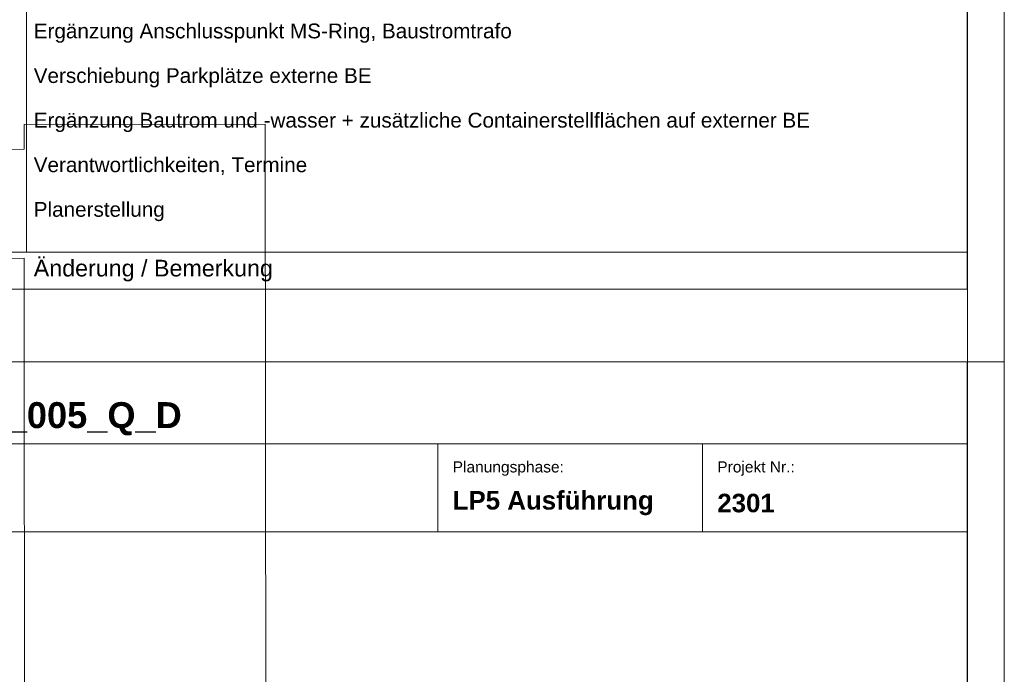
# Model space of a CAD drawing. Header units: metres. Extents: x -5203299 to 2078834, y 245743 to 5816291.
# Tile 221 of 256: x 366786 to 366853, y 5814040 to 5814084. Entities that reach past the tile are written whole.
import ezdxf

# ---------------------------------------------------------------- set-up
doc = ezdxf.new("R2010")
doc.units = ezdxf.units.M
doc.header["$LTSCALE"] = 0.5
doc.linetypes.add('ISO-02 Strichlinie', pattern=[3.81, 3.048, -0.762])
for name, color, linetype, lineweight in [('70 -74 Zeichnungsblatt- 4 Plankopf Linie', 7, 'Continuous', 13), ('70 -74 Zeichnungsblatt- 5 Plankopf Text', 7, 'Continuous', 18), ('99.03_ALKIS (Januar 2020)-Gebäude', 7, 'Continuous', 9), ('Keine', 7, 'Continuous', 9)]:
    doc.layers.add(name, color=color, linetype=linetype, lineweight=lineweight)
doc.styles.add('Arial', font='arial.ttf')
doc.styles.add('Arial (bold)', font='arialbd.ttf')
doc.styles.add('Helvetica', font='txt')

# ---------------------------------------------------------------- blocks, each defined once
blk = doc.blocks.new('_23-07-06_Massenplan_TB_Weiterführende Schule (3D)')
at = {"layer": '99.03_ALKIS (Januar 2020)-Gebäude', "flags": 128}
blk.add_lwpolyline([(185.491, -140.236), (117.873, -140.312), (117.867, -137.695), (109.873, -137.701), (109.992, -210.381), (93.572, -210.439), (93.496, -146.103), (62.736, -146.148), (62.694, -129.712), (93.457, -129.676), (93.445, -128.654), (109.86, -128.641), (109.876, -130.324), (117.855, -130.334), (117.842, -123.626), (185.474, -123.555), (185.486, -130.264), (193.486, -130.245), (193.482, -128.568), (209.868, -128.533), (209.965, -210.266), (193.538, -210.304), (193.478, -137.666), (185.497, -137.678)], close=True, dxfattribs=at)
blk = doc.blocks.new('Gruppe-12250')
at = {"layer": '70 -74 Zeichnungsblatt- 4 Plankopf Linie'}
for p, q in [((0.58945, 0.4155), (0.58945, -0.11361)), ((0.46145, -0.10861), (0.46145, 0.03998)), ((0.58945, -0.10861), (0.40945, -0.10861)), ((0.58945, -0.11361), (0.40945, -0.11361)), ((0.58945, -0.1235), (0.40945, -0.1235)), ((0.58945, -0.1235), (0.58945, -0.4155)), ((0.58945, -0.13466), (0.40945, -0.13466)), ((0.58945, -0.14666), (0.40945, -0.14666))]:
    blk.add_line(p, q, dxfattribs=at)
at = {"layer": '70 -74 Zeichnungsblatt- 4 Plankopf Linie', "lineweight": 13, "transparency": 33554687}
for p, q in [((0.51745, -0.14666), (0.51745, -0.13466)), ((0.55345, -0.14666), (0.55345, -0.13466))]:
    blk.add_line(p, q, dxfattribs=at)
at = {"layer": '70 -74 Zeichnungsblatt- 5 Plankopf Text'}
for s, insert, char_height, width, attachment_point, line_spacing_factor, style in [('Änderung / Bemerkung', (0.46245, -0.11111), 0.0022655, 0.126, 4, 0.970891, 'Arial'), ('KRA_ARC_5_BE_00_005_Q_D', (0.41145, -0.129), 0.0035241, 0.1612116, 1, 0.996218, 'Arial (bold)')]:
    blk.add_mtext(s, dxfattribs=dict(at, insert=insert, char_height=char_height, width=width, attachment_point=attachment_point, line_spacing_factor=line_spacing_factor, style=style))
for s, insert, char_height, attachment_point, line_spacing_factor, style in [('Planungsphase:', (0.51945, -0.13705), 0.0015105, 1, 0.970891, 'Arial'), ('Projekt Nr.:', (0.55545, -0.13705), 0.0015105, 1, 0.970891, 'Arial'), ('LP5 Ausführung', (0.51945, -0.14274), 0.0025172, 4, 0.996218, 'Arial (bold)'), ('2301', (0.55545, -0.14274), 0.002517, 4, 0.996218, 'Arial (bold)')]:
    blk.add_mtext(s, dxfattribs=dict(at, insert=insert, char_height=char_height, attachment_point=attachment_point, line_spacing_factor=line_spacing_factor, style=style))
blk = doc.blocks.new('Plankopf')
at = {"layer": '70 -74 Zeichnungsblatt- 4 Plankopf Linie', "color": 7, "transparency": 33554687}
blk.add_blockref('Gruppe-12250', (0, 0), dxfattribs=at)
at = {"layer": '70 -74 Zeichnungsblatt- 4 Plankopf Linie', "color": 0, "flags": 1}
for tag in ['Approval', 'Approval', 'Approval', 'Approval', 'Approval', 'AR_Genehmigt_-_Datum', 'Auto_Generate_Page_Number', 'Auto_Total_Num_Sheets', 'Auftraggeber', 'Auftraggeber_Zusatz_-1-', 'Auftraggeber_Zusatz_-2-', 'Architekt', 'Architekt_Zusatz_-1-', 'Architekt_Zusatz_-2-', 'Approval', 'Current_Plot_Date', 'Scale', 'Sheet_Number', 'Sheet_Title', 'Teil', 'Gewerk', 'Total_Num_Sheets', 'Tragwerksplanung', 'Tragwerksplanung_Zusatz_-1-', 'Tragwerksplanung_Zusatz_-2-', 'Geschäftszeichen', 'Zone', 'Zone', 'Zone', 'Zone', 'Zone', 'Status', 'TGA', 'TGA_Zusatz_-1-', 'TGA_Zusatz_-2-', 'Zone', 'Number', 'Publish_Date', 'Number', 'Publish_Date', 'Number', 'Publish_Date', 'Number', 'Publish_Date', 'Number', 'Publish_Date', 'Planungsgrundlagen', 'Plot_Date_Format', 'BH_Genehmigt_-_Datum', 'Papiermaße', 'Ebene', 'Page_Number', 'Plannummer_Fachplaner', 'File_Name', 'File_Name_Include_Path', 'Projektname_Zusatz', 'Project_Address', 'Landschaftsarchitekt', 'Landschaftsarchitekten_Zusatz-1-', 'Landschaftsarchitekten_Zusatz_-2-', 'Höhe_üNHN', 'Leistungsphase', 'Number', 'Publish_Date', 'Recipients', 'Recipients', 'Recipients', 'Recipients', 'Recipients', 'Project_Date', 'Project_ID', 'Project_Name', 'Recipients', 'Date', 'Note', 'Date', 'Note', 'Date', 'Note', 'Date', 'Note', 'Date', 'Note', 'Format', 'Date', 'Date', 'Note']:
    blk.add_attdef(tag, (-0.5945, -0.4205), '', height=0.00018, dxfattribs=at)
at = {"layer": '70 -74 Zeichnungsblatt- 4 Plankopf Linie', "color": 7, "linetype": 'ISO-02 Strichlinie', "lineweight": 5, "transparency": 33554687}
blk.add_line((0.5945, -0.1235), (0.5895, -0.1235), dxfattribs=at)
at = {"layer": '70 -74 Zeichnungsblatt- 4 Plankopf Linie', "transparency": 33554687, "flags": 128}
for points in [[(-0.5945, 0.4205), (0.5945, 0.4205), (0.5945, -0.4205), (-0.5945, -0.4205)], [(-0.5745, -0.4155), (-0.5745, 0.4155), (0.5895, 0.4155), (0.5895, -0.4155)]]:
    blk.add_lwpolyline(points, close=True, dxfattribs=at)
at = {"layer": '70 -74 Zeichnungsblatt- 5 Plankopf Text', "char_height": 0.0020138, "width": 0.126, "attachment_point": 1, "line_spacing_factor": 0.970891, "style": 'Helvetica'}
for s, insert in [('Ergänzung Anschlusspunkt MS-Ring, Baustromtrafo', (0.46245, -0.0775)), ('Verschiebung Parkplätze externe BE', (0.46245, -0.08357)), ('Ergänzung Bautrom und -wasser + zusätzliche Containerstellflächen auf externer BE', (0.46245, -0.08964)), ('Verantwortlichkeiten, Termine', (0.46245, -0.0957)), ('Planerstellung', (0.46245, -0.10177))]:
    blk.add_mtext(s, dxfattribs=dict(at, insert=insert))

msp = doc.modelspace()

# ---------------------------------------------------------------- block references
at = {"layer": 'Keine', "color": 1}
msp.add_blockref('_23-07-06_Massenplan_TB_Weiterführende Schule (3D)', (366592.803, 5814205.708), dxfattribs=at)

# ---------------------------------------------------------------- next in the draw order: block references
at = {"layer": '70 -74 Zeichnungsblatt- 4 Plankopf Linie', "xscale": 500, "yscale": 500, "zscale": 500}
msp.add_blockref('Plankopf', (366555.71, 5814122.76), dxfattribs=at)

doc.saveas('drawing.dxf')
